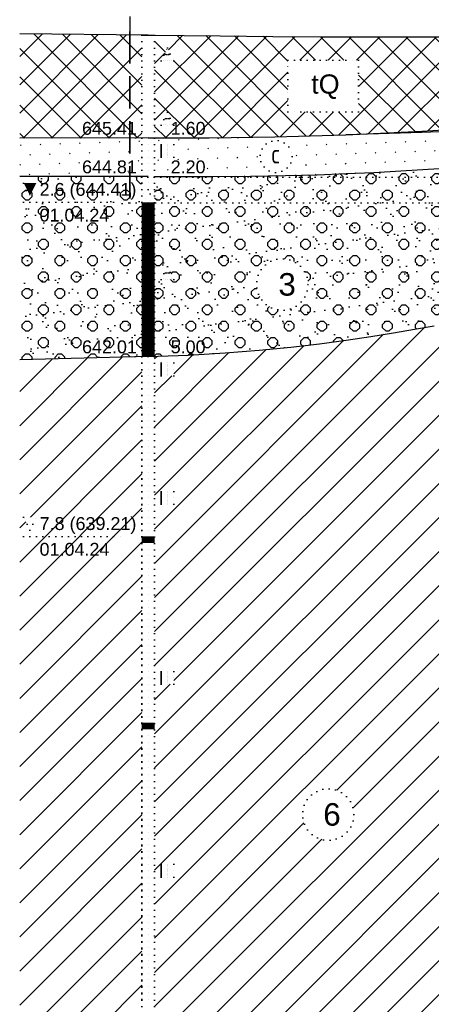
# Model space of a CAD drawing. Header units: millimetres. Extents: x -56135 to 1694203, y -446411 to -23139.
# Tile 53 of 256: x 333633 to 340041, y -121844 to -106524. Entities that reach past the tile are written whole.
import ezdxf

# ---------------------------------------------------------------- set-up
doc = ezdxf.new("R2010")
doc.units = ezdxf.units.MM
for name, pattern in [('CONTI', [1, 0, 1]), ('DASHED', [7, 5, -2, 0]), ('L2', [1, 0, 1])]:
    doc.linetypes.add(name, pattern=pattern)
for name, color, linetype in [('CUT_LRS', 7, 'CONTI'), ('CUT_TST', 7, 'CONTI'), ('CUT_WAT', 7, 'CONTI')]:
    doc.layers.add(name, color=color, linetype=linetype)
doc.styles.get("Standard").update_dxf_attribs({"font": 'arial.ttf'})
pattern_1 = [(45, (-706.807, 158.2672), (-2.209709, 2.209709), []), (135, (-706.807, 158.2672), (-2.209709, -2.209709), [])]
pattern_2 = [(45, (-706.807, 158.2672), (-1.484924, 1.484924), [0.15, -2.1])]
pattern_3 = [(45, (-705.022, 159.7972), (-2.55, 2.55), [0.721249, -2.884996]), (45, (-704.002, 158.7772), (-2.55, 2.55), [0.721249, -2.884996]), (135, (-704.512, 158.7772), (-2.55, -2.55), [0.721249, -2.884996]), (135, (-703.492, 159.7972), (-2.55, -2.55), [0.721249, -2.884996]), (0, (-704.512, 158.7772), (2.55, 2.55), [0.51, -4.59]), (0, (-704.512, 160.3072), (2.55, 2.55), [0.51, -4.59]), (90, (-705.022, 159.2872), (-2.55, 2.55), [0.51, -4.59]), (90, (-703.492, 159.2872), (-2.55, 2.55), [0.51, -4.59])]
pattern_4 = [(37.5, (-706.807, 158.2672), (-0.125987, 3.853648), [0, -3.04, 0, -3.4, 0, -3.25]), (7.5, (-706.807, 158.267), (3.539553, 5.644292), [0, -1.64, 0, -2.74, 0, -1.05]), (327.5, (-709.267, 158.2672), (6.228284, 0.011318), [0, -1, 0, -3.6, 0, -4.7]), (317.5, (-709.267, 158.267), (6.012253, 1.75535), [0, -0.5, 0, -2.36, 0, -2.7])]
pattern_5 = [(45, (-706.807, 158.2672), (-2.65165, 2.65165), [])]

# ---------------------------------------------------------------- blocks, each defined once
blk = doc.blocks.new('UZ_971')
at = {"layer": 'CUT_TST', "color": 0}
for p, q in [((0, 0), (1, 2)), ((1, 2), (0.4, 0)), ((1, 2), (0.7, 0)), ((1, 2), (2, 0)), ((1, 2), (1, 0)), ((1, 2), (1.3, 0)), ((1, 2), (1.6, 0)), ((2, 0), (0, 0))]:
    blk.add_line(p, q, dxfattribs=at)
blk = doc.blocks.new('UZ_970')
at = {"layer": 'CUT_TST', "color": 0}
for p, q in [((0, 0), (0, 2)), ((0, 2), (2, 2)), ((0, 1.8), (2, 1.8)), ((0, 1.6), (2, 1.6)), ((2, 2), (2, 0)), ((0, 1.4), (2, 1.4)), ((0, 1.2), (2, 1.2)), ((0, 1), (2, 1)), ((0, 0.8), (2, 0.8)), ((0, 0.6), (2, 0.6)), ((0, 0.4), (2, 0.4)), ((0, 0.2), (2, 0.2)), ((2, 0), (0, 0))]:
    blk.add_line(p, q, dxfattribs=at)
blk = doc.blocks.new('геология разряи 2-2')
at = {"layer": 'CUT_LRS'}
h = blk.add_hatch(dxfattribs=at)
h.set_pattern_fill('TEHNO', color=256, scale=25, style=0)
h.set_pattern_definition(pattern_1)
h.paths.add_polyline_path([(-241.58, -214.2), (-222.58, -214.15), (-222.58, -198.14), (-241.58, -197.95)])
h.paths.add_polyline_path([(-232.39, -214.15), (-225.1, -214.15), (-225.1, -211.14), (-232.39, -211.14)], flags=24)
h = blk.add_hatch(dxfattribs=at)
h.set_pattern_fill('TEHNO', color=256, scale=25, style=0)
h.set_pattern_definition(pattern_1)
h.paths.add_polyline_path([(-181.77, -198.44), (-187.94, -198.43), (-194.72, -198.4), (-202.18, -198.34), (-210.38, -198.25), (-220.58, -198.16), (-220.58, -214.15), (-220.58, -214.15), (-219.58, -214.15), (-218.58, -214.15), (-218.58, -214.15), (-212.11, -214.14), (-201.87, -213.98), (-190.83, -213.64), (-178.96, -213.1), (-166.24, -212.33), (-152.62, -211.32), (-138.08, -210.03), (-123.58, -208.55), (-123.58, -199.44), (-129.9, -199.37), (-136.96, -199.29), (-143.81, -199.18), (-150.49, -199.07), (-157.02, -198.93), (-163.44, -198.78), (-169.8, -198.61), (-176.11, -198.43)])
h.paths.add_polyline_path([(-165.62, -205.72, -1), (-173.62, -205.72, -1)], flags=16)
h.paths.add_polyline_path([(-188.82, -210.06), (-199.82, -210.06), (-199.82, -206.06), (-199.82, -202.06), (-188.82, -202.06)], flags=16)
h.paths.add_polyline_path([(-217.58, -202.15), (-219.58, -202.15), (-218.58, -200.15)], flags=16)
h.paths.add_polyline_path([(-217.58, -212.15), (-219.58, -212.15), (-218.58, -210.15)], flags=16)
h.paths.add_polyline_path([(-105.96, -206.55), (-97.29, -205.53), (-88.13, -204.44), (-78.27, -203.27), (-67.54, -202), (-55.72, -200.61), (-45.85, -199.47), (-52.21, -199.55), (-57.82, -199.62), (-62.8, -199.68), (-67.28, -199.71), (-71.4, -199.74), (-75.26, -199.74), (-79.01, -199.74), (-82.77, -199.72), (-86.65, -199.69), (-90.69, -199.65), (-94.91, -199.6), (-99.34, -199.56), (-104, -199.52), (-108.91, -199.48), (-114.1, -199.46), (-119.58, -199.45), (-120.58, -199.45), (-121.58, -199.45), (-121.58, -208.34), (-114.33, -207.52)])
h.paths.add_polyline_path([(-118.58, -202.45), (-120.58, -202.45), (-119.58, -200.45)], flags=16)
h.paths.add_polyline_path([(-196.95, -203.51), (-192.45, -203.51), (-192.45, -208.02), (-196.95, -208.02)], flags=8)
h.paths.add_polyline_path([(-171.14, -203.09), (-168.39, -203.09), (-168.39, -208.34), (-171.14, -208.34)], flags=8)
h.paths.add_polyline_path([(-133.39, -211.45), (-125.67, -211.45), (-125.67, -208.44), (-133.39, -208.44)], flags=25)
h.paths.add_polyline_path([(-133.39, -208.45), (-125.67, -208.45), (-125.67, -205.44), (-133.39, -205.44)], flags=24)
h.paths.add_polyline_path([(-218.59, -214.15), (-213.73, -214.15), (-213.73, -211.14), (-218.59, -211.14)], flags=9)
h.paths.add_polyline_path([(-119.03, -208.45), (-114.17, -208.45), (-114.17, -205.44), (-119.03, -205.44)], flags=9)
at = {"layer": 'CUT_LRS', "linetype": 'Continuous'}
h = blk.add_hatch(dxfattribs=at)
h.set_pattern_fill('SUGL_D', color=256, scale=30, style=0)
h.set_pattern_definition(pattern_5)
h.paths.add_polyline_path([(-123.58, -208.55), (-138.08, -210.03), (-152.62, -211.32), (-166.24, -212.33), (-178.96, -213.1), (-190.83, -213.64), (-178.99, -213.29), (-168.3, -212.91), (-158.64, -212.52), (-149.93, -212.12), (-142.07, -211.71), (-134.96, -211.29), (-128.49, -210.87), (-123.58, -210.52)])
h.paths.add_polyline_path([(-133.39, -211.45), (-125.67, -211.45), (-125.67, -208.44), (-133.39, -208.44)], flags=9)
h = blk.add_hatch(dxfattribs=at)
h.set_pattern_fill('PESOK_S', color=256, scale=30, style=0)
h.set_pattern_definition(pattern_2)
h.paths.add_polyline_path([(-142.65, -216.24), (-133.35, -215.42), (-123.58, -214.54), (-123.58, -210.52), (-128.49, -210.87), (-134.96, -211.29), (-142.07, -211.71), (-149.93, -212.12), (-158.64, -212.52), (-168.3, -212.91), (-178.89, -213.28), (-178.89, -219.07), (-178, -219.02), (-173.6, -218.72), (-168.86, -218.39), (-163.58, -217.99), (-157.57, -217.51), (-150.66, -216.93)])
h.paths.add_polyline_path([(-161.37, -215.07, -1), (-156.41, -215.07, -1)], flags=16)
h.paths.add_polyline_path([(-159.61, -213.07), (-158.37, -213.07), (-158.37, -216.27), (-159.61, -216.27)], flags=8)
h.paths.add_polyline_path([(-133.39, -214.45), (-125.81, -214.45), (-125.81, -211.44), (-133.39, -211.44)], flags=24)
h.paths.add_polyline_path([(-133.39, -211.45), (-125.67, -211.45), (-125.67, -208.44), (-133.39, -208.44)], flags=9)
h = blk.add_hatch(dxfattribs=at)
h.set_pattern_fill('PESOK_S', color=256, scale=30, style=0)
h.set_pattern_definition(pattern_2)
h.paths.add_polyline_path([(-222.58, -214.15), (-241.58, -214.2), (-241.58, -220.15), (-222.58, -220.15)])
h.paths.add_polyline_path([(-232.39, -220.15), (-224.96, -220.15), (-224.96, -217.14), (-232.39, -217.14)], flags=9)
h = blk.add_hatch(dxfattribs=at)
h.set_pattern_fill('PESOK_S', color=256, scale=30, style=0)
h.set_pattern_definition(pattern_2)
h.paths.add_polyline_path([(-178.89, -213.28), (-178.99, -213.29), (-190.83, -213.64), (-201.87, -213.98), (-212.11, -214.14), (-220.58, -214.15), (-220.58, -220.15), (-218.58, -220.15), (-211.73, -220.14), (-205.65, -220.09), (-200.22, -220), (-195.29, -219.87), (-190.74, -219.7), (-186.43, -219.51), (-182.23, -219.28), (-178.89, -219.07)])
h.paths.add_polyline_path([(-199.19, -217.02, -1), (-204.15, -217.02, -1)], flags=16)
h.paths.add_polyline_path([(-217.58, -217.15), (-219.58, -217.15), (-219.58, -215.15), (-217.58, -215.15)], flags=16)
h.paths.add_polyline_path([(-202.4, -215.02), (-201.15, -215.02), (-201.15, -218.22), (-202.4, -218.22)], flags=8)
h.paths.add_polyline_path([(-218.59, -220.15), (-213.3, -220.15), (-213.3, -217.14), (-218.59, -217.14)], flags=9)
at = {"layer": 'CUT_LRS'}
h = blk.add_hatch(dxfattribs=at)
h.set_pattern_fill('GR_GR', color=256, scale=17, style=0)
h.set_pattern_definition(pattern_3)
h.paths.add_polyline_path([(-165.3, -241.48), (-162.18, -241.05), (-158.87, -240.63), (-155.29, -240.22), (-151.44, -239.83), (-147.32, -239.47), (-142.93, -239.15), (-138.26, -238.88), (-133.32, -238.67), (-128.09, -238.52), (-123.58, -238.46), (-123.58, -214.54), (-133.35, -215.42), (-142.65, -216.24), (-150.66, -216.93), (-157.57, -217.51), (-163.58, -217.99), (-168.86, -218.39), (-173.6, -218.72), (-178, -219.02), (-182.23, -219.28), (-186.43, -219.51), (-190.74, -219.7), (-195.29, -219.87), (-200.22, -220), (-205.65, -220.09), (-211.73, -220.14), (-218.58, -220.15), (-220.58, -220.15), (-220.58, -248.11), (-215.34, -247.93), (-209.58, -247.6), (-204.28, -247.19), (-199.39, -246.7), (-194.9, -246.17), (-190.76, -245.6), (-186.94, -245.02), (-183.41, -244.45), (-180.13, -243.9), (-177.05, -243.37), (-174.08, -242.87), (-171.18, -242.39), (-168.28, -241.93)])
h.paths.add_polyline_path([(-196.7, -236.93, -1), (-204.7, -236.93, -1)], flags=16)
h.paths.add_polyline_path([(-217.58, -236.15), (-219.58, -236.15), (-218.58, -234.15)], flags=16)
h.paths.add_polyline_path([(-202.18, -234.31), (-198.93, -234.31), (-198.93, -239.56), (-202.18, -239.56)], flags=8)
h.paths.add_polyline_path([(-140.05, -231.95), (-130.48, -231.95), (-130.48, -228.94), (-140.05, -228.94)], flags=24)
h.paths.add_polyline_path([(-140.06, -228.16), (-127.34, -228.16), (-127.34, -224.73), (-140.06, -224.73)], flags=24)
h.paths.add_polyline_path([(-133.39, -238.45), (-125.53, -238.45), (-125.53, -235.44), (-133.39, -235.44)], flags=24)
h.paths.add_polyline_path([(-218.59, -248.15), (-213.44, -248.15), (-213.44, -245.14), (-218.59, -245.14)], flags=9)
h = blk.add_hatch(dxfattribs=at)
h.set_pattern_fill('AR-SAND', color=256, scale=2, style=0)
h.set_pattern_definition(pattern_4)
h.paths.add_polyline_path([(-168.86, -218.39), (-173.6, -218.72), (-178, -219.02), (-182.23, -219.28), (-186.43, -219.51), (-190.74, -219.7), (-195.29, -219.87), (-200.22, -220), (-205.65, -220.09), (-211.73, -220.14), (-218.58, -220.15), (-220.58, -220.15), (-220.58, -248.11), (-215.34, -247.93), (-209.58, -247.6), (-204.28, -247.19), (-199.39, -246.7), (-194.9, -246.17), (-190.76, -245.6), (-186.94, -245.02), (-183.41, -244.45), (-180.13, -243.9), (-177.05, -243.37), (-174.08, -242.87), (-171.18, -242.39), (-168.28, -241.93), (-165.3, -241.48), (-162.18, -241.05), (-158.87, -240.63), (-155.29, -240.22), (-151.44, -239.83), (-147.32, -239.47), (-142.93, -239.15), (-138.26, -238.88), (-133.32, -238.67), (-128.09, -238.52), (-123.58, -238.46), (-123.58, -214.54), (-133.35, -215.42), (-142.65, -216.24), (-150.66, -216.93), (-157.57, -217.51), (-163.58, -217.99)])
h.paths.add_polyline_path([(-196.7, -236.93, -1), (-204.7, -236.93, -1)], flags=16)
h.paths.add_polyline_path([(-217.58, -236.15), (-219.58, -236.15), (-218.58, -234.15)], flags=16)
h.paths.add_polyline_path([(-202.18, -234.31), (-198.93, -234.31), (-198.93, -239.56), (-202.18, -239.56)], flags=8)
h.paths.add_polyline_path([(-140.05, -231.95), (-130.48, -231.95), (-130.48, -228.94), (-140.05, -228.94)], flags=24)
h.paths.add_polyline_path([(-140.06, -228.16), (-127.34, -228.16), (-127.34, -224.73), (-140.06, -224.73)], flags=24)
h.paths.add_polyline_path([(-133.39, -238.45), (-125.53, -238.45), (-125.53, -235.44), (-133.39, -235.44)], flags=24)
h.paths.add_polyline_path([(-218.59, -248.15), (-213.44, -248.15), (-213.44, -245.14), (-218.59, -245.14)], flags=9)
h = blk.add_hatch(dxfattribs=at)
h.set_pattern_fill('GR_GR', color=256, scale=17, style=0)
h.set_pattern_definition(pattern_3)
h.paths.add_polyline_path([(-222.58, -220.15), (-241.58, -220.15), (-241.58, -248.69), (-222.58, -248.17)])
h.paths.add_polyline_path([(-239, -227.65), (-229.86, -227.65), (-229.86, -224.64), (-239, -224.64)], flags=24)
h.paths.add_polyline_path([(-239.06, -223.86), (-226.49, -223.86), (-226.49, -220.43), (-239.06, -220.43)], flags=24)
h.paths.add_polyline_path([(-232.39, -248.15), (-224.96, -248.15), (-224.96, -245.14), (-232.39, -245.14)], flags=24)
h = blk.add_hatch(dxfattribs=at)
h.set_pattern_fill('AR-SAND', color=256, scale=2, style=0)
h.set_pattern_definition(pattern_4)
h.paths.add_polyline_path([(-241.58, -248.69), (-222.58, -248.17), (-222.58, -220.15), (-241.58, -220.15)])
h.paths.add_polyline_path([(-239, -227.65), (-229.86, -227.65), (-229.86, -224.64), (-239, -224.64)], flags=24)
h.paths.add_polyline_path([(-239.06, -223.86), (-226.49, -223.86), (-226.49, -220.43), (-239.06, -220.43)], flags=24)
h.paths.add_polyline_path([(-232.39, -248.15), (-224.96, -248.15), (-224.96, -245.14), (-232.39, -245.14)], flags=24)
at = {"layer": 'CUT_LRS', "linetype": 'Continuous'}
h = blk.add_hatch(dxfattribs=at)
h.set_pattern_fill('SUGL_D', color=256, scale=30, style=0)
h.set_pattern_definition(pattern_5)
h.paths.add_polyline_path([(-123.58, -238.46), (-128.09, -238.52), (-133.32, -238.67), (-138.26, -238.88), (-142.93, -239.15), (-147.32, -239.47), (-151.44, -239.83), (-155.29, -240.22), (-158.87, -240.63), (-162.18, -241.05), (-165.3, -241.48), (-168.28, -241.93), (-171.18, -242.39), (-174.08, -242.87), (-177.05, -243.37), (-180.13, -243.9), (-183.41, -244.45), (-186.94, -245.02), (-190.76, -245.6), (-194.9, -246.17), (-199.39, -246.7), (-204.28, -247.19), (-209.58, -247.6), (-215.34, -247.93), (-220.58, -248.11), (-220.58, -427.9), (-215.47, -426.62), (-209.97, -424.4), (-205, -421.6), (-200.48, -418.28), (-196.33, -414.55), (-192.47, -410.5), (-188.83, -406.21), (-185.33, -401.78), (-181.89, -397.29), (-178.51, -392.78), (-175.16, -388.29), (-171.83, -383.85), (-168.51, -379.51), (-165.19, -375.29), (-161.86, -371.23), (-158.5, -367.37), (-155.09, -363.74), (-151.55, -360.39), (-147.8, -357.35), (-143.73, -354.68), (-139.27, -352.41), (-134.32, -350.58), (-128.79, -349.25), (-123.58, -348.58)])
h.paths.add_polyline_path([(-217.58, -269.15), (-217.58, -271.15), (-219.58, -271.15), (-219.58, -269.15)], flags=16)
h.paths.add_polyline_path([(-217.58, -251.15), (-219.58, -251.15), (-219.58, -249.15), (-217.58, -249.15)], flags=16)
h.paths.add_polyline_path([(-162.61, -301.32), (-151.61, -301.32), (-151.61, -309.32), (-162.61, -309.32), (-162.61, -305.32)], flags=16)
h.paths.add_polyline_path([(-141.98, -290.45), (-139.98, -290.45), (-140.98, -292.45)], flags=16)
h.paths.add_polyline_path([(-217.58, -297.15), (-217.58, -299.15), (-219.58, -299.15), (-219.58, -297.15)], flags=16)
h.paths.add_polyline_path([(-189.55, -319.4, -1), (-197.55, -319.4, -1)], flags=16)
h.paths.add_polyline_path([(-217.58, -327.15), (-217.58, -329.15), (-219.58, -329.15), (-219.58, -327.15)], flags=16)
h.paths.add_polyline_path([(-217.58, -351.15), (-217.58, -353.15), (-219.58, -353.15), (-219.58, -351.15)], flags=16)
h.paths.add_polyline_path([(-217.58, -381.15), (-217.58, -383.15), (-219.58, -383.15), (-219.58, -381.15)], flags=16)
h.paths.add_polyline_path([(-217.58, -410.15), (-217.58, -412.15), (-219.58, -412.15), (-219.58, -410.15)], flags=16)
h.paths.add_polyline_path([(-159.58, -302.46), (-154.65, -302.46), (-154.65, -306.96), (-159.58, -306.96)], flags=8)
h.paths.add_polyline_path([(-195.21, -316.78), (-191.7, -316.78), (-191.7, -322.03), (-195.21, -322.03)], flags=8)
h.paths.add_polyline_path([(-140.01, -296.95), (-130.44, -296.95), (-130.44, -293.94), (-140.01, -293.94)], flags=24)
h.paths.add_polyline_path([(-140.06, -293.16), (-127.34, -293.16), (-127.34, -289.73), (-140.06, -289.73)], flags=24)
h.paths.add_polyline_path([(-133.39, -348.45), (-126.1, -348.45), (-126.1, -345.44), (-133.39, -345.44)], flags=24)
h.paths.add_polyline_path([(-218.59, -428.15), (-212.15, -428.15), (-212.15, -425.14), (-218.59, -425.14)], flags=9)
h = blk.add_hatch(dxfattribs=at)
h.set_pattern_fill('SUGL_D', color=256, scale=30, style=0)
h.set_pattern_definition(pattern_5)
h.paths.add_polyline_path([(-222.58, -248.17), (-241.58, -248.69), (-241.58, -431.84), (-222.58, -428.33)])
h.paths.add_polyline_path([(-239.98, -275.15), (-240.98, -273.15), (-238.98, -273.15)], flags=16)
h.paths.add_polyline_path([(-238.99, -279.65), (-229.85, -279.65), (-229.85, -276.64), (-238.99, -276.64)], flags=24)
h.paths.add_polyline_path([(-239.06, -275.86), (-226.63, -275.86), (-226.63, -272.43), (-239.06, -272.43)], flags=24)
h.paths.add_polyline_path([(-232.39, -428.15), (-224.96, -428.15), (-224.96, -425.14), (-232.39, -425.14)], flags=24)
for p, q in [((-222.58, -198.15), (-222.58, -428.15)), ((-220.58, -198.15), (-220.58, -428.15)), ((-224.58, -214.15), (-223.58, -214.15)), ((-223.58, -214.15), (-221.58, -214.15)), ((-222.58, -214.15), (-220.58, -214.15)), ((-222.58, -214.15), (-220.58, -214.15)), ((-222.58, -215.15), (-220.58, -215.15)), ((-222.58, -216.15), (-220.58, -216.15)), ((-222.58, -217.15), (-220.58, -217.15)), ((-222.58, -218.15), (-220.58, -218.15)), ((-224.58, -220.15), (-223.58, -220.15)), ((-223.58, -220.15), (-221.58, -220.15)), ((-222.58, -219.15), (-220.58, -219.15)), ((-222.58, -220.15), (-220.58, -220.15)), ((-222.58, -220.15), (-220.58, -220.15)), ((-222.58, -220.15), (-220.58, -220.15)), ((-222.58, -220.15), (-220.58, -220.15)), ((-222.58, -221.15), (-220.58, -221.15)), ((-222.58, -222.15), (-220.58, -222.15)), ((-222.58, -222.15), (-220.58, -222.15)), ((-222.58, -222.15), (-220.58, -222.15)), ((-221.58, -222.15), (-222.58, -223.15)), ((-220.58, -222.15), (-222.58, -224.15)), ((-220.58, -223.15), (-221.58, -224.15)), ((-222.58, -224.15), (-220.58, -224.15)), ((-222.58, -224.15), (-220.58, -224.15)), ((-220.58, -224.15), (-220.58, -224.15)), ((-224.58, -248.15), (-223.58, -248.15)), ((-223.58, -248.15), (-221.58, -248.15)), ((-222.58, -248.15), (-220.58, -248.15)), ((-222.58, -248.15), (-220.58, -248.15)), ((-222.58, -248.15), (-220.58, -248.15)), ((-221.58, -248.15), (-219.58, -248.15)), ((-219.58, -248.15), (-218.58, -248.15)), ((-222.58, -249.15), (-220.58, -249.15)), ((-222.58, -250.15), (-220.58, -250.15)), ((-222.58, -251.15), (-220.58, -251.15)), ((-222.58, -252.15), (-220.58, -252.15)), ((-222.58, -253.15), (-220.58, -253.15)), ((-222.58, -254.15), (-220.58, -254.15)), ((-222.58, -255.15), (-220.58, -255.15)), ((-222.58, -256.15), (-220.58, -256.15)), ((-222.58, -257.15), (-220.58, -257.15)), ((-222.58, -258.15), (-220.58, -258.15)), ((-222.58, -259.15), (-220.58, -259.15)), ((-222.58, -260.15), (-220.58, -260.15)), ((-222.58, -261.15), (-220.58, -261.15)), ((-222.58, -262.15), (-220.58, -262.15)), ((-222.58, -263.15), (-220.58, -263.15)), ((-222.58, -264.15), (-220.58, -264.15)), ((-222.58, -265.15), (-220.58, -265.15)), ((-222.58, -266.15), (-220.58, -266.15)), ((-222.58, -267.15), (-220.58, -267.15)), ((-222.58, -268.15), (-220.58, -268.15)), ((-222.58, -269.15), (-220.58, -269.15)), ((-222.58, -270.15), (-220.58, -270.15)), ((-222.58, -271.15), (-220.58, -271.15)), ((-222.58, -272.15), (-220.58, -272.15)), ((-222.58, -273.15), (-220.58, -273.15)), ((-222.58, -274.15), (-220.58, -274.15)), ((-222.58, -275.15), (-220.58, -275.15)), ((-222.58, -276.15), (-220.58, -276.15)), ((-222.58, -276.15), (-220.58, -276.15)), ((-222.58, -276.15), (-220.58, -276.15)), ((-222.58, -277.15), (-220.58, -277.15)), ((-222.58, -277.15), (-220.58, -277.15)), ((-222.58, -277.15), (-220.58, -277.15)), ((-222.58, -278.15), (-220.58, -278.15)), ((-222.58, -279.15), (-220.58, -279.15)), ((-222.58, -280.15), (-220.58, -280.15)), ((-222.58, -281.15), (-220.58, -281.15)), ((-222.58, -282.15), (-220.58, -282.15)), ((-222.58, -283.15), (-220.58, -283.15)), ((-222.58, -284.15), (-220.58, -284.15)), ((-222.58, -285.15), (-220.58, -285.15)), ((-222.58, -286.15), (-220.58, -286.15)), ((-222.58, -287.15), (-220.58, -287.15)), ((-222.58, -288.15), (-220.58, -288.15)), ((-222.58, -289.15), (-220.58, -289.15)), ((-222.58, -290.15), (-220.58, -290.15)), ((-222.58, -291.15), (-220.58, -291.15)), ((-222.58, -292.15), (-220.58, -292.15)), ((-222.58, -293.15), (-220.58, -293.15)), ((-222.58, -294.15), (-220.58, -294.15)), ((-222.58, -295.15), (-220.58, -295.15)), ((-222.58, -296.15), (-220.58, -296.15)), ((-222.58, -297.15), (-220.58, -297.15)), ((-222.58, -298.15), (-220.58, -298.15)), ((-222.58, -299.15), (-220.58, -299.15)), ((-222.58, -300.15), (-220.58, -300.15)), ((-222.58, -301.15), (-220.58, -301.15)), ((-222.58, -302.15), (-220.58, -302.15)), ((-222.58, -303.15), (-220.58, -303.15)), ((-222.58, -304.15), (-220.58, -304.15)), ((-222.58, -305.15), (-220.58, -305.15)), ((-222.58, -305.15), (-220.58, -305.15)), ((-222.58, -305.15), (-220.58, -305.15)), ((-222.58, -306.15), (-220.58, -306.15)), ((-222.58, -306.15), (-220.58, -306.15)), ((-222.58, -306.15), (-220.58, -306.15)), ((-222.58, -307.15), (-220.58, -307.15)), ((-222.58, -308.15), (-220.58, -308.15)), ((-222.58, -309.15), (-220.58, -309.15)), ((-222.58, -310.15), (-220.58, -310.15)), ((-222.58, -311.15), (-220.58, -311.15)), ((-222.58, -312.15), (-220.58, -312.15)), ((-222.58, -313.15), (-220.58, -313.15)), ((-222.58, -314.15), (-220.58, -314.15)), ((-222.58, -315.15), (-220.58, -315.15)), ((-222.58, -316.15), (-220.58, -316.15)), ((-222.58, -317.15), (-220.58, -317.15)), ((-222.58, -318.15), (-220.58, -318.15)), ((-222.58, -319.15), (-220.58, -319.15)), ((-222.58, -320.15), (-220.58, -320.15)), ((-222.58, -321.15), (-220.58, -321.15)), ((-222.58, -322.15), (-220.58, -322.15)), ((-222.58, -323.15), (-220.58, -323.15)), ((-222.58, -324.15), (-220.58, -324.15)), ((-222.58, -325.15), (-220.58, -325.15)), ((-222.58, -326.15), (-220.58, -326.15)), ((-222.58, -327.15), (-220.58, -327.15)), ((-222.58, -328.15), (-220.58, -328.15)), ((-222.58, -329.15), (-220.58, -329.15)), ((-222.58, -330.15), (-220.58, -330.15)), ((-222.58, -331.15), (-220.58, -331.15)), ((-222.58, -332.15), (-220.58, -332.15)), ((-222.58, -333.15), (-220.58, -333.15)), ((-222.58, -334.15), (-220.58, -334.15)), ((-222.58, -335.15), (-220.58, -335.15)), ((-222.58, -336.15), (-220.58, -336.15)), ((-222.58, -337.15), (-220.58, -337.15)), ((-222.58, -338.15), (-220.58, -338.15)), ((-222.58, -339.15), (-220.58, -339.15)), ((-222.58, -340.15), (-220.58, -340.15)), ((-222.58, -341.15), (-220.58, -341.15)), ((-222.58, -342.15), (-220.58, -342.15)), ((-222.58, -343.15), (-220.58, -343.15)), ((-222.58, -344.15), (-220.58, -344.15)), ((-222.58, -345.15), (-220.58, -345.15)), ((-222.58, -346.15), (-220.58, -346.15)), ((-222.58, -347.15), (-220.58, -347.15)), ((-222.58, -348.15), (-220.58, -348.15))]:
    blk.add_line(p, q)
blk.add_lwpolyline([(-199.82, -206.06), (-199.82, -202.06), (-188.82, -202.06), (-188.82, -210.06), (-199.82, -210.06)], close=True)
at = {"lineweight": 30}
blk.add_lwpolyline([(-66.47, -220.25), (-224.44, -220.25), (-224.44, -224.25), (-66.47, -224.25)], close=True, dxfattribs=at)
at = {"const_width": 2}
for points in [[(-221.58, -224.15), (-221.58, -248.15)], [(-221.58, -276.15), (-221.58, -277.15)], [(-221.58, -305.15), (-221.58, -306.15)]]:
    blk.add_lwpolyline(points, dxfattribs=at)
blk.add_circle((-201.67, -217.02), 2.48)
at = {"layer": 'CUT_LRS', "linetype": 'DASHED'}
blk.add_lwpolyline([(171.16, -203.55), (171.16, -188.25), (-224.44, -188.25), (-224.44, -197.56)], dxfattribs=at)
at = {"layer": 'CUT_LRS', "linetype": 'DASHED', "lineweight": 35}
blk.add_lwpolyline([(-224.44, -197.56), (-224.44, -223.84)], dxfattribs=at)
at = {"layer": 'CUT_LRS', "linetype": 'Continuous'}
for points in [[(-221.58, -198.15), (-241.58, -197.95)], [(-222.58, -198.15), (-220.58, -198.15)], [(-221.58, -198.15), (-210.38, -198.25)], [(-210.38, -198.25), (-202.18, -198.34), (-194.72, -198.4), (-187.94, -198.43), (-181.77, -198.44), (-176.11, -198.43), (-170.91, -198.4), (-166.07, -198.36), (-161.53, -198.32), (-157.22, -198.27), (-153.12, -198.24), (-149.21, -198.2), (-145.48, -198.18), (-141.93, -198.17), (-138.53, -198.18), (-135.29, -198.2), (-132.18, -198.25)], [(-221.58, -214.15), (-212.11, -214.14), (-201.87, -213.98), (-190.83, -213.64), (-178.96, -213.1), (-166.24, -212.33), (-152.62, -211.32), (-138.08, -210.03), (-122.58, -208.45)], [(-122.58, -210.45), (-128.49, -210.87), (-134.96, -211.29), (-142.07, -211.71), (-149.93, -212.12), (-158.64, -212.52), (-168.3, -212.91), (-178.99, -213.29), (-190.83, -213.64)], [(-221.58, -214.15), (-241.58, -214.2)], [(-218.58, -220.15), (-211.73, -220.14), (-205.65, -220.09), (-200.22, -220), (-195.29, -219.87), (-190.74, -219.7), (-186.43, -219.51), (-182.23, -219.28), (-178, -219.02), (-173.6, -218.72), (-168.86, -218.39), (-163.58, -217.99), (-157.57, -217.51), (-150.66, -216.93), (-142.65, -216.24), (-133.35, -215.42), (-122.58, -214.45)], [(-221.58, -220.15), (-241.58, -220.15)], [(-220.58, -220.15), (-218.58, -220.15)], [(-221.58, -248.15), (-215.34, -247.93), (-209.58, -247.6), (-204.28, -247.19), (-199.39, -246.7), (-194.9, -246.17), (-190.76, -245.6), (-186.94, -245.02), (-183.41, -244.45), (-180.13, -243.9), (-177.05, -243.37)], [(-221.58, -248.15), (-241.58, -248.69)]]:
    blk.add_lwpolyline(points, dxfattribs=at)
at = {"layer": 'CUT_LRS', "linetype": 'L2'}
for centre in [(-200.7, -236.93), (-193.55, -319.4)]:
    blk.add_circle(centre, 4, dxfattribs=at)
at = {"layer": 'CUT_WAT', "color": 5}
for p, q in [((-240.98, -224.15), (-225.58, -224.15)), ((-240.98, -273.15), (-238.98, -273.15)), ((-239.98, -275.15), (-240.98, -273.15)), ((-239.98, -275.15), (-238.98, -273.15)), ((-240.98, -276.15), (-225.58, -276.15))]:
    blk.add_line(p, q, dxfattribs=at)
blk.add_lwpolyline([(-239.98, -223.15, 0, 2, 0), (-239.98, -221.15, 0, 2, 0)], format="xyseb", dxfattribs=at)
for name, p in [('UZ_971', (-219.58, -202.15)), ('UZ_971', (-219.58, -212.15)), ('UZ_970', (-219.58, -217.15)), ('UZ_971', (-219.58, -236.15)), ('UZ_970', (-219.58, -251.15)), ('UZ_970', (-219.58, -271.15)), ('UZ_970', (-219.58, -299.15)), ('UZ_970', (-219.58, -329.15))]:
    blk.add_blockref(name, p)
for s, p in [('645.41', (-231.88, -213.65)), ('1.60', (-218.08, -213.65)), ('644.81', (-231.88, -219.65)), ('2.20', (-218.08, -219.65)), ('642.01', (-231.88, -247.65)), ('5.00', (-218.08, -247.65))]:
    blk.add_text(s, height=2).set_placement(p)
at = {"width": 10.9905, "attachment_point": 1}
for s, insert, char_height in [('tQ', (-196.2, -204.26), 3), ('3', (-201.31, -235.18), 3.5), ('6', (-194.33, -317.65), 3.5)]:
    blk.add_mtext(s, dxfattribs=dict(at, insert=insert, char_height=char_height))
at = {"linetype": 'ByBlock', "insert": (-201.77, -216.62), "char_height": 0.2, "width": 3.9187, "attachment_point": 5}
blk.add_mtext('{\\Fcs_gost2304|c204;\\H15x;с}', dxfattribs=at)
at = {"layer": 'CUT_WAT', "color": 5}
for s, p in [('2.6 (644.41)', (-238.48, -223.15)), ('01.04.24', (-238.5, -227.15)), ('7.8 (639.21)', (-238.48, -275.15)), ('01.04.24', (-238.49, -279.15))]:
    blk.add_text(s, height=2, dxfattribs=at).set_placement(p)

msp = doc.modelspace()

# ---------------------------------------------------------------- block references
at = {"layer": 'CUT_LRS', "linetype": 'Continuous', "xscale": 100, "yscale": 100, "zscale": 100}
msp.add_blockref('геология разряи 2-2', (357791.3, -86949.1), dxfattribs=at)

doc.saveas('drawing.dxf')
